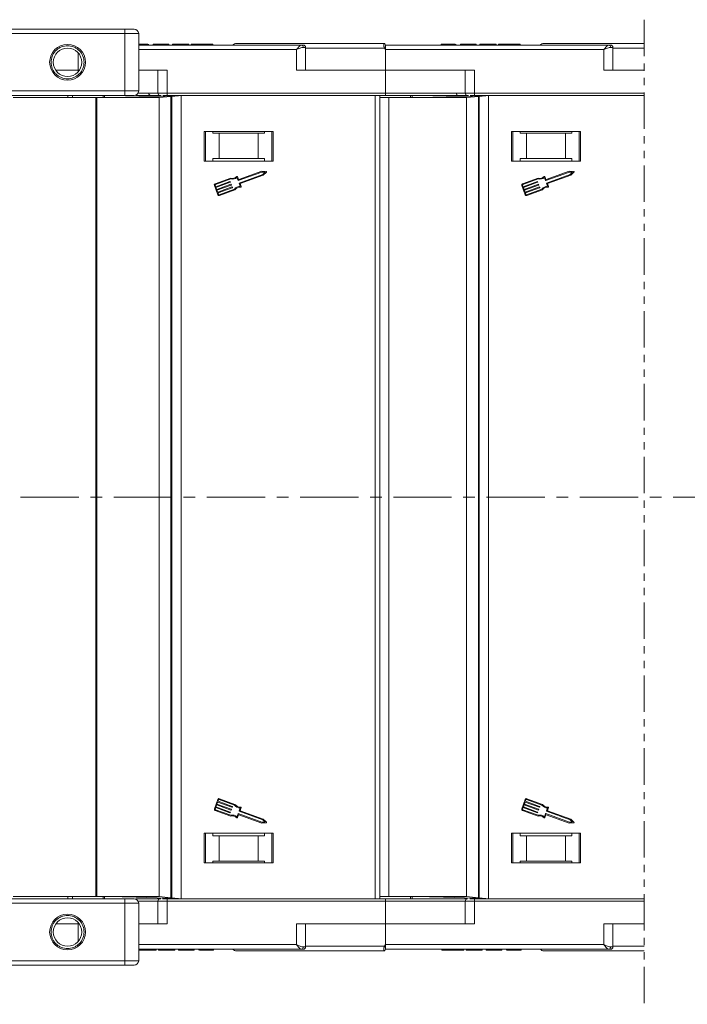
# Model space of a CAD drawing. Header units: millimetres. Extents: x 1995 to 3465, y 709 to 1742.
# Tile 15 of 45: x 2807 to 2952, y 932 to 1146. Entities that reach past the tile are written whole.
import ezdxf

# ---------------------------------------------------------------- set-up
doc = ezdxf.new("R2010")
doc.units = ezdxf.units.MM
doc.linetypes.add('CENTERX2', pattern=[20.32, 12.7, -2.54, 2.54, -2.54])
doc.linetypes.add('PHANTOM2', pattern=[31.75, 15.875, -3.175, 3.175, -3.175, 3.175, -3.175])

msp = doc.modelspace()

# ---------------------------------------------------------------- linework, layer by layer
at = {"color": 3, "linetype": 'PHANTOM2', "lineweight": 9, "ltscale": 0.5}
msp.add_line((2943.07, 1146.151), (2943.069, 931.618), dxfattribs=at)
at = {"color": 7, "linetype": 'Continuous', "lineweight": 15}
for p, q in [((2829.914, 1144.122), (2777.374, 1144.122)), ((2829.914, 1143.122), (2829.914, 1144.122)), ((2777.374, 1143.122), (2829.914, 1143.122)), ((2829.914, 1143.122), (2829.914, 1130.622)), ((2832.914, 1143.122), (2829.914, 1143.122)), ((2832.914, 1130.622), (2832.914, 1143.122)), ((2868.401, 1140.622), (2832.914, 1140.622)), ((2832.914, 1139.622), (2867.283, 1139.622)), ((2833.367, 1140.622), (2833.367, 1140.822)), ((2834.918, 1140.622), (2834.918, 1140.822)), ((2835.028, 1140.622), (2835.028, 1140.822)), ((2836.053, 1140.622), (2836.053, 1140.822)), ((2837.015, 1140.822), (2836.053, 1140.822)), ((2837.015, 1140.822), (2837.015, 1140.622)), ((2839.13, 1140.822), (2837.015, 1140.822)), ((2839.13, 1140.622), (2839.13, 1140.822)), ((2839.451, 1140.822), (2839.13, 1140.822)), ((2839.451, 1140.622), (2839.451, 1140.822)), ((2843.81, 1140.822), (2840.284, 1140.822)), ((2840.284, 1140.622), (2840.284, 1140.822)), ((2843.81, 1140.822), (2843.81, 1140.622)), ((2844.322, 1140.622), (2844.322, 1140.822)), ((2846.701, 1140.822), (2846.701, 1140.622)), ((2849.066, 1140.622), (2849.066, 1140.822)), ((2867.283, 1139.622), (2867.283, 1135.122)), ((2869.283, 1140.122), (2868.773, 1140.122)), ((2869.283, 1135.122), (2869.283, 1140.122)), ((2886.46, 1139.972), (2869.283, 1139.972)), ((2886.344, 1140.972), (2886.344, 1140.972)), ((2886.694, 1139.622), (2886.46, 1139.972)), ((2935.401, 1140.622), (2886.694, 1140.622)), ((2886.694, 1139.622), (2934.283, 1139.622)), ((2886.694, 1135.122), (2886.694, 1139.622)), ((2898.822, 1140.622), (2898.822, 1140.822)), ((2900.367, 1140.622), (2900.367, 1140.822)), ((2901.918, 1140.622), (2901.918, 1140.822)), ((2902.028, 1140.622), (2902.028, 1140.822)), ((2904.015, 1140.822), (2903.053, 1140.822)), ((2903.053, 1140.622), (2903.053, 1140.822)), ((2904.015, 1140.822), (2904.015, 1140.622)), ((2906.13, 1140.822), (2904.015, 1140.822)), ((2906.13, 1140.622), (2906.13, 1140.822)), ((2906.451, 1140.822), (2906.13, 1140.822)), ((2906.451, 1140.622), (2906.451, 1140.822)), ((2910.81, 1140.822), (2907.284, 1140.822)), ((2907.284, 1140.622), (2907.284, 1140.822)), ((2910.81, 1140.822), (2910.81, 1140.622)), ((2911.322, 1140.622), (2911.322, 1140.822)), ((2913.701, 1140.822), (2913.701, 1140.622)), ((2916.066, 1140.622), (2916.066, 1140.822)), ((2934.283, 1139.622), (2934.283, 1135.122)), ((2936.283, 1140.122), (2935.773, 1140.122)), ((2936.283, 1135.122), (2936.283, 1140.122)), ((2943.07, 1139.972), (2936.283, 1139.972)), ((2819.694, 1135.122), (2819.694, 1138.973)), ((2814.856, 1135.122), (2819.694, 1135.122)), ((2819.973, 1135.122), (2819.694, 1135.122)), ((2819.694, 1135.122), (2819.694, 1134.771)), ((2839.106, 1135.122), (2832.914, 1135.122)), ((2837.106, 1135.122), (2837.106, 1130.122)), ((2839.106, 1130.122), (2839.106, 1135.122)), ((2867.283, 1135.122), (2886.694, 1135.122)), ((2906.106, 1135.122), (2886.694, 1135.122)), ((2886.694, 1135.122), (2886.694, 1130.122)), ((2904.106, 1135.122), (2904.106, 1130.122)), ((2906.106, 1130.122), (2906.106, 1135.122)), ((2934.283, 1135.122), (2943.07, 1135.122)), ((2829.914, 1130.622), (2738.914, 1130.622)), ((2832.914, 1130.622), (2829.914, 1130.622)), ((2829.914, 1129.622), (2829.914, 1130.622)), ((2829.914, 1129.622), (2738.914, 1129.622)), ((2823.56, 1129.172), (2805.524, 1129.172)), ((2817.485, 1129.622), (2817.485, 1129.172)), ((2818.485, 1129.172), (2818.485, 1129.622)), ((2823.56, 1042.122), (2823.56, 1129.172)), ((2823.789, 1129.172), (2823.56, 1129.172)), ((2823.789, 1042.122), (2823.789, 1129.172)), ((2837.355, 1129.172), (2823.789, 1129.172)), ((2825.185, 1129.172), (2825.185, 1129.622)), ((2825.485, 1129.172), (2825.485, 1129.622)), ((2829.299, 1129.224), (2827.433, 1129.172)), ((2829.299, 1129.224), (2830.046, 1129.245)), ((2829.299, 1129.172), (2829.299, 1129.224)), ((2841.598, 1129.57), (2830.046, 1129.245)), ((2830.046, 1129.245), (2830.046, 1129.172)), ((2837.106, 1130.122), (2832.78, 1130.122)), ((2839.106, 1130.122), (2837.106, 1130.122)), ((2839.954, 1129.416), (2837.355, 1129.172)), ((2837.355, 1042.122), (2837.355, 1129.172)), ((2886.694, 1130.122), (2839.106, 1130.122)), ((2839.106, 1130.122), (2839.106, 1129.622)), ((2839.106, 1129.622), (2886.694, 1129.622)), ((2840.156, 1129.435), (2839.954, 1129.416)), ((2839.954, 1129.416), (2839.954, 1042.122)), ((2842.154, 1129.622), (2840.156, 1129.435)), ((2840.156, 1129.435), (2840.156, 1042.122)), ((2842.154, 1042.122), (2842.154, 1129.622)), ((2884.485, 1129.622), (2884.485, 1042.122)), ((2885.485, 1042.122), (2885.485, 1129.622)), ((2887.445, 1129.172), (2885.485, 1129.172)), ((2886.694, 1130.122), (2886.694, 1129.622)), ((2904.106, 1130.122), (2886.694, 1130.122)), ((2887.445, 1042.122), (2887.445, 1129.172)), ((2904.355, 1129.172), (2887.445, 1129.172)), ((2892.185, 1129.172), (2892.185, 1129.622)), ((2892.485, 1129.172), (2892.485, 1129.622)), ((2896.299, 1129.224), (2894.433, 1129.172)), ((2896.299, 1129.224), (2897.046, 1129.245)), ((2896.299, 1129.172), (2896.299, 1129.224)), ((2908.598, 1129.57), (2897.046, 1129.245)), ((2897.046, 1129.245), (2897.046, 1129.172)), ((2906.106, 1130.122), (2904.106, 1130.122)), ((2906.954, 1129.416), (2904.355, 1129.172)), ((2904.355, 1042.122), (2904.355, 1129.172)), ((2943.07, 1130.122), (2906.106, 1130.122)), ((2906.106, 1130.122), (2906.106, 1129.622)), ((2906.106, 1129.622), (2943.07, 1129.622)), ((2907.156, 1129.435), (2906.954, 1129.416)), ((2906.954, 1129.416), (2906.954, 1042.122)), ((2909.154, 1129.622), (2907.156, 1129.435)), ((2907.156, 1129.435), (2907.156, 1042.122)), ((2909.154, 1042.122), (2909.154, 1129.622)), ((2862.194, 1121.822), (2847.194, 1121.822)), ((2847.194, 1121.822), (2847.194, 1115.322)), ((2847.444, 1115.322), (2847.444, 1121.822)), ((2849.081, 1121.422), (2849.081, 1121.822)), ((2849.081, 1121.422), (2850.444, 1121.422)), ((2850.444, 1121.422), (2850.444, 1115.922)), ((2858.944, 1121.422), (2850.444, 1121.422)), ((2858.944, 1115.922), (2858.944, 1121.422)), ((2858.944, 1121.422), (2860.308, 1121.422)), ((2860.308, 1121.822), (2860.308, 1121.422)), ((2861.944, 1121.822), (2861.944, 1115.322)), ((2862.194, 1115.322), (2862.194, 1121.822)), ((2929.194, 1121.822), (2914.194, 1121.822)), ((2914.194, 1121.822), (2914.194, 1115.322)), ((2914.444, 1115.322), (2914.444, 1121.822)), ((2916.081, 1121.422), (2916.081, 1121.822)), ((2916.081, 1121.422), (2917.444, 1121.422)), ((2917.444, 1121.422), (2917.444, 1115.922)), ((2925.944, 1121.422), (2917.444, 1121.422)), ((2925.944, 1115.922), (2925.944, 1121.422)), ((2925.944, 1121.422), (2927.308, 1121.422)), ((2927.308, 1121.822), (2927.308, 1121.422)), ((2928.944, 1121.822), (2928.944, 1115.322)), ((2929.194, 1115.322), (2929.194, 1121.822)), ((2849.081, 1115.922), (2849.081, 1115.322)), ((2850.444, 1115.922), (2849.081, 1115.922)), ((2858.944, 1115.922), (2850.444, 1115.922)), ((2860.308, 1115.922), (2858.944, 1115.922)), ((2860.308, 1115.322), (2860.308, 1115.922)), ((2916.081, 1115.922), (2916.081, 1115.322)), ((2917.444, 1115.922), (2916.081, 1115.922)), ((2925.944, 1115.922), (2917.444, 1115.922)), ((2927.308, 1115.922), (2925.944, 1115.922)), ((2927.308, 1115.322), (2927.308, 1115.922)), ((2847.194, 1115.322), (2862.194, 1115.322)), ((2914.194, 1115.322), (2929.194, 1115.322)), ((2852.966, 1111.636), (2849.569, 1110.394)), ((2849.631, 1110.223), (2852.975, 1111.445)), ((2854.328, 1111.767), (2854.57, 1111.105)), ((2854.679, 1111.339), (2854.453, 1111.959)), ((2854.629, 1111.078), (2859.79, 1112.964)), ((2859.762, 1113.148), (2854.738, 1111.312)), ((2859.977, 1112.45), (2854.817, 1110.564)), ((2855.008, 1110.44), (2860.075, 1112.291)), ((2860.712, 1113.099), (2859.762, 1113.148)), ((2859.79, 1112.964), (2860.488, 1112.928)), ((2860.488, 1112.928), (2859.977, 1112.45)), ((2860.075, 1112.291), (2860.77, 1112.941)), ((2919.966, 1111.636), (2916.569, 1110.394)), ((2916.631, 1110.223), (2919.975, 1111.445)), ((2921.328, 1111.767), (2921.57, 1111.105)), ((2921.679, 1111.339), (2921.453, 1111.959)), ((2921.629, 1111.078), (2926.79, 1112.964)), ((2926.762, 1113.148), (2921.738, 1111.312)), ((2926.977, 1112.45), (2921.817, 1110.564)), ((2922.008, 1110.44), (2927.075, 1112.291)), ((2927.712, 1113.099), (2926.762, 1113.148)), ((2926.79, 1112.964), (2927.488, 1112.928)), ((2927.488, 1112.928), (2926.977, 1112.45)), ((2927.075, 1112.291), (2927.77, 1112.941)), ((2849.406, 1110.043), (2850.157, 1107.988)), ((2849.702, 1109.763), (2849.577, 1110.106)), ((2852.807, 1110.898), (2849.702, 1109.763)), ((2849.765, 1109.592), (2852.87, 1110.727)), ((2849.921, 1109.164), (2849.765, 1109.592)), ((2853.026, 1110.298), (2849.921, 1109.164)), ((2849.984, 1108.992), (2853.089, 1110.127)), ((2853.245, 1109.699), (2850.14, 1108.564)), ((2850.203, 1108.393), (2853.308, 1109.527)), ((2853.789, 1109.218), (2850.445, 1107.996)), ((2852.897, 1110.785), (2852.866, 1110.871)), ((2853.116, 1110.185), (2853.085, 1110.271)), ((2853.335, 1109.586), (2853.304, 1109.671)), ((2854.79, 1110.506), (2855.031, 1109.843)), ((2855.25, 1109.777), (2855.008, 1110.44)), ((2916.406, 1110.043), (2917.157, 1107.988)), ((2916.702, 1109.763), (2916.577, 1110.106)), ((2919.807, 1110.898), (2916.702, 1109.763)), ((2916.765, 1109.592), (2919.87, 1110.727)), ((2916.921, 1109.164), (2916.765, 1109.592)), ((2920.026, 1110.298), (2916.921, 1109.164)), ((2916.984, 1108.992), (2920.089, 1110.127)), ((2920.245, 1109.699), (2917.14, 1108.564)), ((2917.203, 1108.393), (2920.308, 1109.527)), ((2920.789, 1109.218), (2917.445, 1107.996)), ((2919.897, 1110.785), (2919.866, 1110.871)), ((2920.116, 1110.185), (2920.085, 1110.271)), ((2920.335, 1109.586), (2920.304, 1109.671)), ((2921.79, 1110.506), (2922.031, 1109.843)), ((2922.25, 1109.777), (2922.008, 1110.44)), ((2850.14, 1108.564), (2849.984, 1108.992)), ((2850.328, 1108.05), (2850.203, 1108.393)), ((2850.508, 1107.825), (2853.905, 1109.066)), ((2917.14, 1108.564), (2916.984, 1108.992)), ((2917.328, 1108.05), (2917.203, 1108.393)), ((2917.508, 1107.825), (2920.905, 1109.066)), ((2823.56, 955.072), (2823.56, 1042.122)), ((2823.789, 955.072), (2823.789, 1042.122)), ((2837.355, 955.072), (2837.355, 1042.122)), ((2839.954, 1042.122), (2839.954, 954.828)), ((2840.156, 1042.122), (2840.156, 954.809)), ((2842.154, 954.622), (2842.154, 1042.122)), ((2884.485, 1042.122), (2884.485, 954.622)), ((2885.485, 954.622), (2885.485, 1042.122)), ((2887.445, 955.072), (2887.445, 1042.122)), ((2904.355, 955.072), (2904.355, 1042.122)), ((2906.954, 1042.122), (2906.954, 954.828)), ((2907.156, 1042.122), (2907.156, 954.809)), ((2909.154, 954.622), (2909.154, 1042.122)), ((2850.157, 976.256), (2849.406, 974.201)), ((2850.328, 976.194), (2850.203, 975.851)), ((2853.789, 975.027), (2850.445, 976.248)), ((2853.905, 975.178), (2850.508, 976.42)), ((2917.157, 976.256), (2916.406, 974.201)), ((2917.328, 976.194), (2917.203, 975.851)), ((2920.789, 975.027), (2917.445, 976.248)), ((2920.905, 975.178), (2917.508, 976.42)), ((2849.702, 974.481), (2849.577, 974.138)), ((2849.631, 974.021), (2852.975, 972.799)), ((2852.807, 973.346), (2849.702, 974.481)), ((2849.921, 975.08), (2849.765, 974.652)), ((2849.765, 974.652), (2852.87, 973.518)), ((2853.026, 973.946), (2849.921, 975.08)), ((2850.14, 975.68), (2849.984, 975.252)), ((2849.984, 975.252), (2853.089, 974.117)), ((2853.245, 974.545), (2850.14, 975.68)), ((2850.203, 975.851), (2853.308, 974.717)), ((2853.116, 974.059), (2853.085, 973.973)), ((2853.335, 974.658), (2853.304, 974.573)), ((2854.79, 973.738), (2855.031, 974.401)), ((2855.008, 973.804), (2855.25, 974.467)), ((2916.702, 974.481), (2916.577, 974.138)), ((2916.631, 974.021), (2919.975, 972.799)), ((2919.807, 973.346), (2916.702, 974.481)), ((2916.921, 975.08), (2916.765, 974.652)), ((2916.765, 974.652), (2919.87, 973.518)), ((2920.026, 973.946), (2916.921, 975.08)), ((2917.14, 975.68), (2916.984, 975.252)), ((2916.984, 975.252), (2920.089, 974.117)), ((2920.245, 974.545), (2917.14, 975.68)), ((2917.203, 975.851), (2920.308, 974.717)), ((2920.116, 974.059), (2920.085, 973.973)), ((2920.335, 974.658), (2920.304, 974.573)), ((2921.79, 973.738), (2922.031, 974.401)), ((2922.008, 973.804), (2922.25, 974.467)), ((2849.569, 973.85), (2852.966, 972.609)), ((2852.897, 973.459), (2852.866, 973.373)), ((2854.328, 972.477), (2854.57, 973.139)), ((2854.453, 972.285), (2854.679, 972.905)), ((2854.629, 973.166), (2859.79, 971.28)), ((2854.738, 972.932), (2859.762, 971.096)), ((2859.977, 971.794), (2854.817, 973.68)), ((2860.075, 971.953), (2855.008, 973.804)), ((2860.77, 971.303), (2860.075, 971.953)), ((2916.569, 973.85), (2919.966, 972.609)), ((2919.897, 973.459), (2919.866, 973.373)), ((2921.328, 972.477), (2921.57, 973.139)), ((2921.453, 972.285), (2921.679, 972.905)), ((2921.629, 973.166), (2926.79, 971.28)), ((2921.738, 972.932), (2926.762, 971.096)), ((2926.977, 971.794), (2921.817, 973.68)), ((2927.075, 971.953), (2922.008, 973.804)), ((2927.77, 971.303), (2927.075, 971.953)), ((2859.762, 971.096), (2860.712, 971.145)), ((2859.79, 971.28), (2860.488, 971.317)), ((2860.488, 971.317), (2859.977, 971.794)), ((2926.762, 971.096), (2927.712, 971.145)), ((2926.79, 971.28), (2927.488, 971.317)), ((2927.488, 971.317), (2926.977, 971.794)), ((2862.194, 968.922), (2847.194, 968.922)), ((2847.194, 968.922), (2847.194, 962.422)), ((2847.444, 962.422), (2847.444, 968.922)), ((2849.081, 968.922), (2849.081, 968.322)), ((2849.081, 968.322), (2850.444, 968.322)), ((2850.444, 968.322), (2850.444, 962.822)), ((2850.444, 968.322), (2858.944, 968.322)), ((2858.944, 962.822), (2858.944, 968.322)), ((2858.944, 968.322), (2860.308, 968.322)), ((2860.308, 968.322), (2860.308, 968.922)), ((2861.944, 968.922), (2861.944, 962.422)), ((2862.194, 962.422), (2862.194, 968.922)), ((2929.194, 968.922), (2914.194, 968.922)), ((2914.194, 968.922), (2914.194, 962.422)), ((2914.444, 962.422), (2914.444, 968.922)), ((2916.081, 968.922), (2916.081, 968.322)), ((2916.081, 968.322), (2917.444, 968.322)), ((2917.444, 968.322), (2917.444, 962.822)), ((2917.444, 968.322), (2925.944, 968.322)), ((2925.944, 962.822), (2925.944, 968.322)), ((2925.944, 968.322), (2927.308, 968.322)), ((2927.308, 968.322), (2927.308, 968.922)), ((2928.944, 968.922), (2928.944, 962.422)), ((2929.194, 962.422), (2929.194, 968.922)), ((2847.194, 962.422), (2862.194, 962.422)), ((2850.444, 962.822), (2849.081, 962.822)), ((2849.081, 962.422), (2849.081, 962.822)), ((2850.444, 962.822), (2858.944, 962.822)), ((2860.308, 962.822), (2858.944, 962.822)), ((2860.308, 962.822), (2860.308, 962.422)), ((2914.194, 962.422), (2929.194, 962.422)), ((2917.444, 962.822), (2916.081, 962.822)), ((2916.081, 962.422), (2916.081, 962.822)), ((2917.444, 962.822), (2925.944, 962.822)), ((2927.308, 962.822), (2925.944, 962.822)), ((2927.308, 962.822), (2927.308, 962.422)), ((2805.524, 955.072), (2823.56, 955.072)), ((2817.485, 955.072), (2817.485, 954.622)), ((2818.485, 954.622), (2818.485, 955.072)), ((2823.56, 955.072), (2823.789, 955.072)), ((2823.789, 955.072), (2837.355, 955.072)), ((2825.185, 954.622), (2825.185, 955.072)), ((2825.485, 954.622), (2825.485, 955.072)), ((2827.433, 955.072), (2829.299, 955.02)), ((2829.299, 955.02), (2829.299, 955.072)), ((2830.046, 954.999), (2829.299, 955.02)), ((2830.046, 955.072), (2830.046, 954.999)), ((2830.046, 954.999), (2841.598, 954.674)), ((2837.355, 955.072), (2839.954, 954.828)), ((2839.954, 954.828), (2840.156, 954.809)), ((2840.156, 954.809), (2842.154, 954.622)), ((2885.485, 955.072), (2887.445, 955.072)), ((2887.445, 955.072), (2904.355, 955.072)), ((2892.185, 954.622), (2892.185, 955.072)), ((2892.485, 954.622), (2892.485, 955.072)), ((2894.433, 955.072), (2896.299, 955.02)), ((2896.299, 955.02), (2896.299, 955.072)), ((2897.046, 954.999), (2896.299, 955.02)), ((2897.046, 955.072), (2897.046, 954.999)), ((2897.046, 954.999), (2908.598, 954.674)), ((2904.355, 955.072), (2906.954, 954.828)), ((2906.954, 954.828), (2907.156, 954.809)), ((2907.156, 954.809), (2909.154, 954.622)), ((2738.914, 954.622), (2829.914, 954.622)), ((2738.914, 953.622), (2829.914, 953.622)), ((2829.914, 953.622), (2829.914, 954.622)), ((2829.914, 953.622), (2829.914, 941.122)), ((2829.914, 953.622), (2832.914, 953.622)), ((2832.78, 954.122), (2837.106, 954.122)), ((2832.914, 941.122), (2832.914, 953.622)), ((2837.106, 954.122), (2837.106, 949.122)), ((2837.106, 954.122), (2839.106, 954.122)), ((2839.106, 954.122), (2839.106, 954.622)), ((2886.694, 954.622), (2839.106, 954.622)), ((2839.106, 949.122), (2839.106, 954.122)), ((2839.106, 954.122), (2886.694, 954.122)), ((2886.694, 954.122), (2886.694, 954.622)), ((2886.694, 954.122), (2886.694, 949.122)), ((2886.694, 954.122), (2904.106, 954.122)), ((2904.106, 954.122), (2904.106, 949.122)), ((2904.106, 954.122), (2906.106, 954.122)), ((2906.106, 954.122), (2906.106, 954.622)), ((2943.069, 954.622), (2906.106, 954.622)), ((2906.106, 949.122), (2906.106, 954.122)), ((2906.106, 954.122), (2943.069, 954.122)), ((2819.694, 949.122), (2814.856, 949.122)), ((2819.694, 949.473), (2819.694, 949.122)), ((2819.694, 949.122), (2819.973, 949.122)), ((2819.694, 945.271), (2819.694, 949.122)), ((2832.914, 949.122), (2839.106, 949.122)), ((2886.694, 949.122), (2867.283, 949.122)), ((2867.283, 949.122), (2867.283, 944.622)), ((2869.283, 944.122), (2869.283, 949.122)), ((2886.694, 944.622), (2886.694, 949.122)), ((2886.694, 949.122), (2906.106, 949.122)), ((2943.069, 949.122), (2934.283, 949.122)), ((2934.283, 949.122), (2934.283, 944.622)), ((2936.283, 944.122), (2936.283, 949.122)), ((2867.283, 944.622), (2832.914, 944.622)), ((2868.773, 944.122), (2869.283, 944.122)), ((2869.283, 944.272), (2886.46, 944.272)), ((2886.46, 944.272), (2886.694, 944.622)), ((2934.283, 944.622), (2886.694, 944.622)), ((2935.773, 944.122), (2936.283, 944.122)), ((2936.283, 944.272), (2943.069, 944.272)), ((2832.914, 943.622), (2868.401, 943.622)), ((2834.38, 943.622), (2834.38, 943.422)), ((2836.758, 943.422), (2836.758, 943.622)), ((2837.271, 943.422), (2837.271, 943.622)), ((2840.797, 943.422), (2837.271, 943.422)), ((2840.797, 943.622), (2840.797, 943.422)), ((2841.63, 943.422), (2841.63, 943.622)), ((2841.951, 943.422), (2841.63, 943.422)), ((2841.951, 943.422), (2841.951, 943.622)), ((2844.066, 943.422), (2841.951, 943.422)), ((2844.066, 943.422), (2844.066, 943.622)), ((2845.028, 943.422), (2844.066, 943.422)), ((2845.028, 943.622), (2845.028, 943.422)), ((2846.053, 943.622), (2846.053, 943.422)), ((2846.162, 943.622), (2846.162, 943.422)), ((2847.714, 943.622), (2847.714, 943.422)), ((2849.258, 943.422), (2849.258, 943.622)), ((2886.344, 943.272), (2886.344, 943.272)), ((2886.694, 943.624), (2886.694, 943.622)), ((2886.694, 943.622), (2935.401, 943.622)), ((2899.015, 943.622), (2899.015, 943.422)), ((2901.38, 943.622), (2901.38, 943.422)), ((2903.758, 943.422), (2903.758, 943.622)), ((2904.271, 943.422), (2904.271, 943.622)), ((2907.797, 943.422), (2904.271, 943.422)), ((2907.797, 943.622), (2907.797, 943.422)), ((2908.63, 943.422), (2908.63, 943.622)), ((2908.951, 943.422), (2908.63, 943.422)), ((2908.951, 943.422), (2908.951, 943.622)), ((2911.066, 943.422), (2908.951, 943.422)), ((2911.066, 943.422), (2911.066, 943.622)), ((2912.028, 943.422), (2911.066, 943.422)), ((2912.028, 943.622), (2912.028, 943.422)), ((2913.053, 943.622), (2913.053, 943.422)), ((2913.162, 943.622), (2913.162, 943.422)), ((2914.714, 943.622), (2914.714, 943.422)), ((2916.258, 943.422), (2916.258, 943.622)), ((2829.914, 941.122), (2777.374, 941.122)), ((2777.374, 940.122), (2829.914, 940.122)), ((2829.914, 941.122), (2832.914, 941.122)), ((2829.914, 940.122), (2829.914, 941.122))]:
    msp.add_line(p, q, dxfattribs=at)
at = {"color": 1, "linetype": 'CENTERX2', "lineweight": 13}
msp.add_line((3307.527, 1042.122), (2471.476, 1042.122), dxfattribs=at)
at = {"color": 7, "linetype": 'Continuous', "lineweight": 15}
for centre, radius in [((2817.414, 1136.872), 3.9), ((2817.414, 1136.872), 3.1), ((2817.414, 947.372), 3.9), ((2817.414, 947.372), 3.1)]:
    msp.add_circle(centre, radius, dxfattribs=at)
for centre, radius, start, end in [((2831.914, 1143.122), 1, 0, 90), ((2854.194, 1139.972), 1, 90, 139.04573), ((2868.326, 1140.178), 0.451, 352.91869, 80.47981), ((2868.783, 1140.122), 0.5, 360, 90), ((2886.344, 1140.622), 0.35, 0.00041, 90.00191), ((2922.238, 1073.045), 75.89, 117.92809, 118.12821), ((2921.194, 1139.972), 1, 90, 139.04573), ((2935.326, 1140.178), 0.451, 352.91869, 80.47981), ((2935.783, 1140.122), 0.5, 360, 90), ((2831.914, 1130.622), 1, 270, 0), ((2835.623, 1130.122), 0.5, 180, 270), ((2837.606, 1130.122), 0.5, 180, 270), ((2902.623, 1130.122), 0.5, 180, 270), ((2904.606, 1130.122), 0.5, 180, 270), ((2853.334, 1112.94), 1.355, 254.2528, 315.58546), ((2853.334, 1112.94), 1.538, 256.51116, 310.30711), ((2854.367, 1111.928), 0.0912, 20.07046, 135.58546), ((2854.722, 1111.355), 0.0456, 200.07046, 290.07046), ((2860.707, 1113.008), 0.0912, 313.09192, 87.049), ((2920.334, 1112.94), 1.355, 254.2528, 315.58546), ((2920.334, 1112.94), 1.538, 256.51116, 310.30711), ((2921.367, 1111.928), 0.0912, 20.07046, 135.58546), ((2921.722, 1111.355), 0.0456, 200.07046, 290.07046), ((2927.707, 1113.008), 0.0912, 313.09192, 87.049), ((2849.663, 1110.137), 0.274, 110.07046, 200.07046), ((2849.663, 1110.137), 0.0912, 110.07046, 200.07046), ((2852.823, 1110.855), 0.0456, 20.07046, 110.07046), ((2852.854, 1110.769), 0.0456, 290.07046, 20.07046), ((2853.042, 1110.255), 0.0456, 20.07046, 110.07046), ((2853.073, 1110.17), 0.0456, 290.07046, 20.07046), ((2853.261, 1109.656), 0.0456, 20.07046, 110.07046), ((2853.292, 1109.57), 0.0456, 290.07046, 20.07046), ((2855.027, 1108.306), 1.538, 89.8338, 143.62975), ((2855.027, 1108.306), 1.355, 84.55545, 145.88812), ((2854.613, 1111.121), 0.0456, 200.07046, 290.07046), ((2854.832, 1110.521), 0.0456, 110.07046, 200.07046), ((2855.164, 1109.746), 0.0912, 264.55545, 20.07046), ((2916.663, 1110.137), 0.274, 110.07046, 200.07046), ((2916.663, 1110.137), 0.0912, 110.07046, 200.07046), ((2919.823, 1110.855), 0.0456, 20.07046, 110.07046), ((2919.854, 1110.769), 0.0456, 290.07046, 20.07046), ((2920.042, 1110.255), 0.0456, 20.07046, 110.07046), ((2920.073, 1110.17), 0.0456, 290.07046, 20.07046), ((2920.261, 1109.656), 0.0456, 20.07046, 110.07046), ((2920.292, 1109.57), 0.0456, 290.07046, 20.07046), ((2922.027, 1108.306), 1.538, 89.8338, 143.62975), ((2922.027, 1108.306), 1.355, 84.55545, 145.88812), ((2921.613, 1111.121), 0.0456, 200.07046, 290.07046), ((2921.832, 1110.521), 0.0456, 110.07046, 200.07046), ((2922.164, 1109.746), 0.0912, 264.55545, 20.07046), ((2850.414, 1108.081), 0.274, 200.07046, 290.07046), ((2850.414, 1108.081), 0.0912, 200.07046, 290.07046), ((2917.414, 1108.081), 0.274, 200.07046, 290.07046), ((2917.414, 1108.081), 0.0912, 200.07046, 290.07046), ((2850.414, 976.163), 0.274, 69.92954, 159.92954), ((2850.414, 976.163), 0.0912, 69.92954, 159.92954), ((2917.414, 976.163), 0.274, 69.92954, 159.92954), ((2917.414, 976.163), 0.0912, 69.92954, 159.92954), ((2849.663, 974.107), 0.274, 159.92954, 249.92954), ((2849.663, 974.107), 0.0912, 159.92954, 249.92954), ((2853.073, 974.074), 0.0456, 339.92954, 69.92954), ((2853.261, 974.588), 0.0456, 249.92954, 339.92954), ((2853.292, 974.674), 0.0456, 339.92954, 69.92954), ((2855.027, 975.938), 1.538, 216.37025, 270.1662), ((2855.027, 975.938), 1.355, 214.11188, 275.44455), ((2855.164, 974.498), 0.0912, 339.92954, 95.44455), ((2916.663, 974.107), 0.274, 159.92954, 249.92954), ((2916.663, 974.107), 0.0912, 159.92954, 249.92954), ((2920.073, 974.074), 0.0456, 339.92954, 69.92954), ((2920.261, 974.588), 0.0456, 249.92954, 339.92954), ((2920.292, 974.674), 0.0456, 339.92954, 69.92954), ((2922.027, 975.938), 1.538, 216.37025, 270.1662), ((2922.027, 975.938), 1.355, 214.11188, 275.44455), ((2922.164, 974.498), 0.0912, 339.92954, 95.44455), ((2852.823, 973.389), 0.0456, 249.92954, 339.92954), ((2852.854, 973.475), 0.0456, 339.92954, 69.92954), ((2853.334, 971.304), 1.355, 44.41454, 105.7472), ((2853.334, 971.304), 1.538, 49.69289, 103.48884), ((2853.042, 973.989), 0.0456, 249.92954, 339.92954), ((2854.367, 972.316), 0.0912, 224.41454, 339.92954), ((2854.613, 973.123), 0.0456, 69.92954, 159.92954), ((2854.722, 972.889), 0.0456, 69.92954, 159.92954), ((2854.832, 973.723), 0.0456, 159.92954, 249.92954), ((2919.823, 973.389), 0.0456, 249.92954, 339.92954), ((2919.854, 973.475), 0.0456, 339.92954, 69.92954), ((2920.334, 971.304), 1.355, 44.41454, 105.7472), ((2920.334, 971.304), 1.538, 49.69289, 103.48884), ((2920.042, 973.989), 0.0456, 249.92954, 339.92954), ((2921.367, 972.316), 0.0912, 224.41454, 339.92954), ((2921.613, 973.123), 0.0456, 69.92954, 159.92954), ((2921.722, 972.889), 0.0456, 69.92954, 159.92954), ((2921.832, 973.723), 0.0456, 159.92954, 249.92954), ((2860.707, 971.236), 0.0912, 272.951, 46.90808), ((2927.707, 971.236), 0.0912, 272.951, 46.90808), ((2831.914, 953.622), 1, 0, 90), ((2837.606, 954.122), 0.5, 90, 180), ((2904.606, 954.122), 0.5, 90, 180), ((2868.326, 944.066), 0.451, 279.5202, 7.08135), ((2868.783, 944.122), 0.5, 270, 360), ((2922.238, 1011.199), 75.89, 241.87179, 242.07191), ((2935.326, 944.066), 0.451, 279.5202, 7.08135), ((2935.783, 944.122), 0.5, 270, 360), ((2854.194, 944.272), 1, 221.2946, 270), ((2886.344, 943.622), 0.35, 269.99809, 359.99959), ((2921.194, 944.272), 1, 221.2946, 270), ((2831.914, 941.122), 1, 270, 0)]:
    msp.add_arc(centre, radius, start, end, dxfattribs=at)
for points, knots in [([(2831.914, 1144.122), (2831.888, 1144.122), (2831.846, 1144.122), (2831.597, 1144.122), (2831.339, 1144.122), (2831.02, 1144.122), (2830.554, 1144.122), (2830.166, 1144.122), (2829.914, 1144.122)], [0, 0, 0, 0, 0.2394429, 0.3698071, 0.5000001, 0.6303641, 0.7605571, 1, 1, 1, 1]), ([(2813.814, 1136.872), (2813.863, 1137.325), (2813.937, 1138.024), (2814.386, 1138.863), (2814.851, 1139.435), (2815.424, 1139.903), (2816.263, 1140.337), (2817.414, 1140.559), (2818.566, 1140.337), (2819.405, 1139.903), (2819.978, 1139.435), (2820.443, 1138.863), (2820.891, 1138.024), (2820.966, 1137.325), (2821.014, 1136.872)], [0, 0, 0, 0, 0.1197215, 0.184837, 0.25, 0.3151155, 0.3802785, 0.5, 0.6197215, 0.684837, 0.75, 0.8151155, 0.8802785, 1, 1, 1, 1]), ([(2833.367, 1140.822), (2833.23, 1140.822), (2833.075, 1140.822), (2832.932, 1140.822), (2832.914, 1140.822)], [0, 0, 0, 0, 0.8761012, 1, 1, 1, 1]), ([(2834.918, 1140.822), (2834.864, 1140.822), (2834.756, 1140.822), (2834.453, 1140.822), (2833.987, 1140.822), (2833.601, 1140.822), (2833.367, 1140.822)], [0, 0, 0, 0, 0.2064605, 0.4135145, 0.6452106, 1, 1, 1, 1]), ([(2846.701, 1140.822), (2846.568, 1140.822), (2846.164, 1140.822), (2845.504, 1140.822), (2844.882, 1140.822), (2844.457, 1140.822), (2844.332, 1140.822), (2844.324, 1140.822), (2844.322, 1140.822)], [0, 0, 0, 0, 0.1021706, 0.3092201, 0.51365, 0.6922749, 0.9324126, 1, 1, 1, 1]), ([(2849.066, 1140.822), (2849.063, 1140.822), (2849.052, 1140.822), (2848.91, 1140.822), (2848.519, 1140.822), (2847.945, 1140.822), (2847.305, 1140.822), (2846.884, 1140.822), (2846.701, 1140.822)], [0, 0, 0, 0, 0.1018882, 0.3073435, 0.4929627, 0.6786474, 0.8607914, 1, 1, 1, 1]), ([(2886.344, 1140.972), (2885.031, 1140.972), (2882.365, 1140.972), (2878.376, 1140.972), (2874.733, 1140.972), (2871.497, 1140.972), (2868.672, 1140.972), (2866.011, 1140.972), (2862.732, 1140.972), (2859.944, 1140.972), (2857.742, 1140.972), (2856.271, 1140.972), (2855.105, 1140.972), (2854.334, 1140.972), (2854.24, 1140.972), (2854.194, 1140.972)], [0, 0, 0, 0, 0.077724, 0.157824, 0.2401354, 0.3044544, 0.368763, 0.4344301, 0.5000865, 0.631237, 0.695556, 0.7598646, 0.8421852, 0.9222831, 1, 1, 1, 1]), ([(2867.283, 1139.622), (2867.389, 1139.745), (2867.6, 1139.99), (2867.91, 1140.319), (2868.189, 1140.569), (2868.333, 1140.605), (2868.401, 1140.622)], [0, 0, 0, 0, 0.2515188, 0.5017844, 0.7656323, 1, 1, 1, 1]), ([(2868.773, 1140.122), (2868.678, 1140.112), (2868.469, 1140.09), (2867.97, 1139.919), (2867.552, 1139.738), (2867.283, 1139.622)], [0, 0, 0, 0, 0.2270634, 0.5015869, 1, 1, 1, 1]), ([(2886.46, 1139.972), (2886.443, 1140.028), (2886.406, 1140.152), (2886.377, 1140.338), (2886.358, 1140.52), (2886.346, 1140.703), (2886.344, 1140.849), (2886.343, 1140.951), (2886.344, 1140.965), (2886.344, 1140.972)], [0, 0, 0, 0, 0.1119973, 0.2448439, 0.3691679, 0.5008987, 0.6875333, 0.8281382, 1, 1, 1, 1]), ([(2886.694, 1140.622), (2886.694, 1140.611), (2886.694, 1140.589), (2886.694, 1140.416), (2886.694, 1140.231), (2886.694, 1140.115), (2886.694, 1140.097)], [0, 0, 0, 0, 0.3133566, 0.6267132, 0.9400698, 1, 1, 1, 1]), ([(2900.367, 1140.822), (2900.233, 1140.822), (2899.929, 1140.822), (2899.477, 1140.822), (2899.118, 1140.822), (2898.864, 1140.822), (2898.839, 1140.822), (2898.822, 1140.822)], [0, 0, 0, 0, 0.15529194, 0.35314526, 0.54324301, 0.704067, 1, 1, 1, 1]), ([(2901.918, 1140.822), (2901.864, 1140.822), (2901.756, 1140.822), (2901.453, 1140.822), (2900.987, 1140.822), (2900.601, 1140.822), (2900.367, 1140.822)], [0, 0, 0, 0, 0.2064605, 0.4135145, 0.6452106, 1, 1, 1, 1]), ([(2913.701, 1140.822), (2913.568, 1140.822), (2913.164, 1140.822), (2912.504, 1140.822), (2911.882, 1140.822), (2911.457, 1140.822), (2911.332, 1140.822), (2911.324, 1140.822), (2911.322, 1140.822)], [0, 0, 0, 0, 0.1021706, 0.3092201, 0.51365, 0.6922749, 0.9324126, 1, 1, 1, 1]), ([(2916.066, 1140.822), (2916.063, 1140.822), (2916.052, 1140.822), (2915.91, 1140.822), (2915.519, 1140.822), (2914.945, 1140.822), (2914.305, 1140.822), (2913.884, 1140.822), (2913.701, 1140.822)], [0, 0, 0, 0, 0.1018882, 0.3073435, 0.4929627, 0.6786474, 0.8607914, 1, 1, 1, 1]), ([(2943.07, 1140.972), (2942.534, 1140.972), (2940.985, 1140.972), (2938.497, 1140.972), (2935.672, 1140.972), (2933.011, 1140.972), (2929.732, 1140.972), (2926.944, 1140.972), (2924.742, 1140.972), (2923.271, 1140.972), (2922.105, 1140.972), (2921.334, 1140.972), (2921.24, 1140.972), (2921.194, 1140.972)], [0.20657934, 0.20657934, 0.20657934, 0.20657934, 0.24013537, 0.30445442, 0.36876305, 0.43443011, 0.50008652, 0.63123697, 0.69555602, 0.75986465, 0.84218523, 0.92228307, 1, 1, 1, 1]), ([(2934.283, 1139.622), (2934.389, 1139.745), (2934.6, 1139.99), (2934.91, 1140.319), (2935.189, 1140.569), (2935.333, 1140.605), (2935.401, 1140.622)], [0, 0, 0, 0, 0.2515188, 0.50178442, 0.76563227, 1, 1, 1, 1]), ([(2935.773, 1140.122), (2935.678, 1140.112), (2935.469, 1140.09), (2934.97, 1139.919), (2934.552, 1139.738), (2934.283, 1139.622)], [0, 0, 0, 0, 0.2270634, 0.5015869, 1, 1, 1, 1]), ([(2821.014, 1136.872), (2820.966, 1136.419), (2820.891, 1135.72), (2820.443, 1134.881), (2819.978, 1134.309), (2819.405, 1133.841), (2818.566, 1133.407), (2817.414, 1133.185), (2816.263, 1133.407), (2815.424, 1133.841), (2814.851, 1134.309), (2814.386, 1134.881), (2813.937, 1135.72), (2813.863, 1136.419), (2813.814, 1136.872)], [0, 0, 0, 0, 0.1197215, 0.184837, 0.25, 0.3151155, 0.3802785, 0.5, 0.6197215, 0.684837, 0.75, 0.8151155, 0.8802785, 1, 1, 1, 1]), ([(2831.914, 1129.622), (2831.888, 1129.622), (2831.846, 1129.622), (2831.597, 1129.622), (2831.339, 1129.622), (2831.02, 1129.622), (2830.554, 1129.622), (2830.166, 1129.622), (2829.914, 1129.622)], [0, 0, 0, 0, 0.2394429, 0.3696359, 0.4999999, 0.6301929, 0.7605571, 1, 1, 1, 1]), ([(2832.264, 1129.622), (2833.139, 1129.622), (2835.031, 1129.622), (2836.869, 1129.622), (2837.78, 1129.622), (2837.793, 1129.622)], [0, 0, 0, 0, 0.4587058, 0.9918697, 1, 1, 1, 1]), ([(2838.143, 1129.622), (2838.185, 1129.622), (2838.334, 1129.622), (2838.671, 1129.622), (2838.963, 1129.622), (2839.106, 1129.622)], [0, 0, 0, 0, 0.1658977, 0.5921255, 1, 1, 1, 1]), ([(2886.694, 1129.622), (2888.036, 1129.622), (2890.76, 1129.622), (2894.843, 1129.622), (2898.584, 1129.622), (2901.886, 1129.622), (2903.869, 1129.622), (2904.78, 1129.622), (2904.793, 1129.622)], [0, 0, 0, 0, 0.210038, 0.4265898, 0.6492407, 0.8232797, 0.9973463, 1, 1, 1, 1]), ([(2905.143, 1129.622), (2905.185, 1129.622), (2905.334, 1129.622), (2905.671, 1129.622), (2905.963, 1129.622), (2906.106, 1129.622)], [0, 0, 0, 0, 0.1658977, 0.5921255, 1, 1, 1, 1]), ([(2829.914, 954.622), (2830.166, 954.622), (2830.554, 954.622), (2831.02, 954.622), (2831.339, 954.622), (2831.597, 954.622), (2831.846, 954.622), (2831.888, 954.622), (2831.914, 954.622)], [0, 0, 0, 0, 0.23944295, 0.36963586, 0.49999992, 0.63019291, 0.76055705, 1, 1, 1, 1]), ([(2837.724, 954.622), (2836.788, 954.622), (2835.038, 954.622), (2833.145, 954.622), (2832.264, 954.622)], [0, 0, 0, 0, 0.53504132, 1, 1, 1, 1]), ([(2839.106, 954.622), (2838.963, 954.622), (2838.67, 954.622), (2838.308, 954.622), (2838.138, 954.622), (2838.074, 954.622)], [0, 0, 0, 0, 0.3748158, 0.7664972, 1, 1, 1, 1]), ([(2904.606, 954.622), (2903.706, 954.622), (2901.858, 954.622), (2898.576, 954.622), (2894.845, 954.622), (2890.76, 954.622), (2888.036, 954.622), (2886.694, 954.622)], [0, 0, 0, 0, 0.1671161, 0.3432074, 0.5684235, 0.7875063, 1, 1, 1, 1]), ([(2906.106, 954.622), (2905.963, 954.622), (2905.67, 954.622), (2905.308, 954.622), (2905.138, 954.622), (2905.074, 954.622)], [0, 0, 0, 0, 0.3748158, 0.7664972, 1, 1, 1, 1]), ([(2813.814, 947.372), (2813.863, 947.825), (2813.937, 948.524), (2814.386, 949.363), (2814.851, 949.935), (2815.424, 950.403), (2816.263, 950.837), (2817.414, 951.059), (2818.566, 950.837), (2819.405, 950.403), (2819.978, 949.935), (2820.443, 949.363), (2820.891, 948.524), (2820.966, 947.825), (2821.014, 947.372)], [0, 0, 0, 0, 0.1197215, 0.184837, 0.25, 0.3151155, 0.3802785, 0.5, 0.6197215, 0.684837, 0.75, 0.8151155, 0.8802785, 1, 1, 1, 1]), ([(2821.014, 947.372), (2820.966, 946.919), (2820.891, 946.22), (2820.443, 945.381), (2819.978, 944.809), (2819.405, 944.341), (2818.566, 943.907), (2817.414, 943.685), (2816.263, 943.907), (2815.424, 944.341), (2814.851, 944.809), (2814.386, 945.381), (2813.937, 946.22), (2813.863, 946.919), (2813.814, 947.372)], [0, 0, 0, 0, 0.1197215, 0.184837, 0.25, 0.3151155, 0.3802785, 0.5, 0.6197215, 0.684837, 0.75, 0.8151155, 0.8802785, 1, 1, 1, 1]), ([(2868.401, 943.622), (2868.333, 943.639), (2868.189, 943.675), (2867.91, 943.925), (2867.6, 944.255), (2867.389, 944.499), (2867.283, 944.622)], [0, 0, 0, 0, 0.2343588, 0.4982155, 0.7484812, 1, 1, 1, 1]), ([(2867.283, 944.622), (2867.552, 944.506), (2867.97, 944.325), (2868.469, 944.154), (2868.678, 944.132), (2868.773, 944.122)], [0, 0, 0, 0, 0.4984129, 0.772928, 1, 1, 1, 1]), ([(2886.344, 943.272), (2886.344, 943.279), (2886.343, 943.293), (2886.344, 943.395), (2886.346, 943.541), (2886.358, 943.725), (2886.377, 943.907), (2886.407, 944.094), (2886.443, 944.216), (2886.46, 944.272)], [0, 0, 0, 0, 0.1718456, 0.312445, 0.4991009, 0.6298393, 0.7575038, 0.8890244, 1, 1, 1, 1]), ([(2886.694, 944.147), (2886.694, 944.055), (2886.694, 943.87), (2886.694, 943.708), (2886.694, 943.678), (2886.694, 943.669)], [0, 0, 0, 0, 0.412717, 0.8254516, 1, 1, 1, 1]), ([(2935.401, 943.622), (2935.333, 943.639), (2935.189, 943.675), (2934.91, 943.925), (2934.6, 944.255), (2934.389, 944.499), (2934.283, 944.622)], [0, 0, 0, 0, 0.2343588, 0.4982155, 0.7484812, 1, 1, 1, 1]), ([(2934.283, 944.622), (2934.552, 944.506), (2934.97, 944.325), (2935.469, 944.154), (2935.678, 944.132), (2935.773, 944.122)], [0, 0, 0, 0, 0.4984129, 0.772928, 1, 1, 1, 1]), ([(2832.976, 943.422), (2833.036, 943.422), (2833.276, 943.422), (2833.78, 943.422), (2834.198, 943.422), (2834.38, 943.422)], [0, 0, 0, 0, 0.1585665, 0.6354947, 1, 1, 1, 1]), ([(2834.38, 943.422), (2834.513, 943.422), (2834.917, 943.422), (2835.577, 943.422), (2836.199, 943.422), (2836.624, 943.422), (2836.749, 943.422), (2836.757, 943.422), (2836.758, 943.422)], [0, 0, 0, 0, 0.1021706, 0.3092201, 0.51365, 0.6922749, 0.9324126, 1, 1, 1, 1]), ([(2846.162, 943.422), (2846.216, 943.422), (2846.324, 943.422), (2846.628, 943.422), (2847.093, 943.422), (2847.48, 943.422), (2847.714, 943.422)], [0, 0, 0, 0, 0.2064605, 0.4135145, 0.6452106, 1, 1, 1, 1]), ([(2847.714, 943.422), (2847.848, 943.422), (2848.152, 943.422), (2848.604, 943.422), (2848.962, 943.422), (2849.217, 943.422), (2849.242, 943.422), (2849.258, 943.422)], [0, 0, 0, 0, 0.1552919, 0.3531453, 0.543243, 0.704067, 1, 1, 1, 1]), ([(2854.194, 943.272), (2854.24, 943.272), (2854.334, 943.272), (2855.105, 943.272), (2856.271, 943.272), (2857.742, 943.272), (2859.39, 943.272), (2861.33, 943.272), (2864.286, 943.272), (2867.72, 943.272), (2871.497, 943.272), (2874.733, 943.272), (2878.377, 943.272), (2882.366, 943.272), (2885.031, 943.272), (2886.344, 943.272)], [0, 0, 0, 0, 0.0777263, 0.157824, 0.2401354, 0.3044544, 0.368763, 0.4344301, 0.5000865, 0.631237, 0.695556, 0.7598647, 0.8421852, 0.9222807, 1, 1, 1, 1]), ([(2899.015, 943.422), (2899.018, 943.422), (2899.029, 943.422), (2899.171, 943.422), (2899.562, 943.422), (2900.136, 943.422), (2900.776, 943.422), (2901.197, 943.422), (2901.38, 943.422)], [0, 0, 0, 0, 0.1018882, 0.3073435, 0.4929627, 0.6786474, 0.8607914, 1, 1, 1, 1]), ([(2901.38, 943.422), (2901.513, 943.422), (2901.917, 943.422), (2902.577, 943.422), (2903.199, 943.422), (2903.624, 943.422), (2903.749, 943.422), (2903.757, 943.422), (2903.758, 943.422)], [0, 0, 0, 0, 0.1021706, 0.3092201, 0.51365, 0.6922749, 0.9324126, 1, 1, 1, 1]), ([(2913.162, 943.422), (2913.216, 943.422), (2913.324, 943.422), (2913.628, 943.422), (2914.093, 943.422), (2914.48, 943.422), (2914.714, 943.422)], [0, 0, 0, 0, 0.2064605, 0.4135145, 0.6452106, 1, 1, 1, 1]), ([(2914.714, 943.422), (2914.848, 943.422), (2915.152, 943.422), (2915.604, 943.422), (2915.962, 943.422), (2916.217, 943.422), (2916.242, 943.422), (2916.258, 943.422)], [0, 0, 0, 0, 0.1552919, 0.3531453, 0.543243, 0.704067, 1, 1, 1, 1]), ([(2921.194, 943.272), (2921.24, 943.272), (2921.334, 943.272), (2922.105, 943.272), (2923.271, 943.272), (2924.742, 943.272), (2926.39, 943.272), (2928.33, 943.272), (2931.286, 943.272), (2934.72, 943.272), (2938.497, 943.272), (2940.985, 943.272), (2942.533, 943.272), (2943.069, 943.272)], [0, 0, 0, 0, 0.0777263, 0.15782402, 0.24013536, 0.30445442, 0.36876304, 0.4344301, 0.50008652, 0.63123698, 0.69555603, 0.75986465, 0.79340003, 0.79340003, 0.79340003, 0.79340003]), ([(2829.914, 940.122), (2830.166, 940.122), (2830.554, 940.122), (2831.02, 940.122), (2831.339, 940.122), (2831.597, 940.122), (2831.846, 940.122), (2831.888, 940.122), (2831.914, 940.122)], [0, 0, 0, 0, 0.2394429, 0.3698071, 0.5000001, 0.6303641, 0.7605571, 1, 1, 1, 1])]:
    msp.add_open_spline(points, degree=3, knots=knots, dxfattribs=at)
for points in [[(2868.401, 1140.622), (2868.51, 1140.622), (2868.73, 1140.622), (2868.765, 1140.622), (2868.783, 1140.622)], [(2886.694, 1140.097), (2886.694, 1140.021), (2886.694, 1139.87), (2886.694, 1139.705), (2886.694, 1139.622)], [(2935.401, 1140.622), (2935.51, 1140.622), (2935.73, 1140.622), (2935.765, 1140.622), (2935.783, 1140.622)], [(2886.694, 944.622), (2886.694, 944.539), (2886.694, 944.374), (2886.694, 944.223), (2886.694, 944.147)], [(2868.783, 943.622), (2868.765, 943.622), (2868.73, 943.622), (2868.51, 943.622), (2868.401, 943.622)], [(2935.783, 943.622), (2935.765, 943.622), (2935.73, 943.622), (2935.51, 943.622), (2935.401, 943.622)]]:
    msp.add_open_spline(points, degree=3, dxfattribs=at)

doc.saveas('drawing.dxf')
